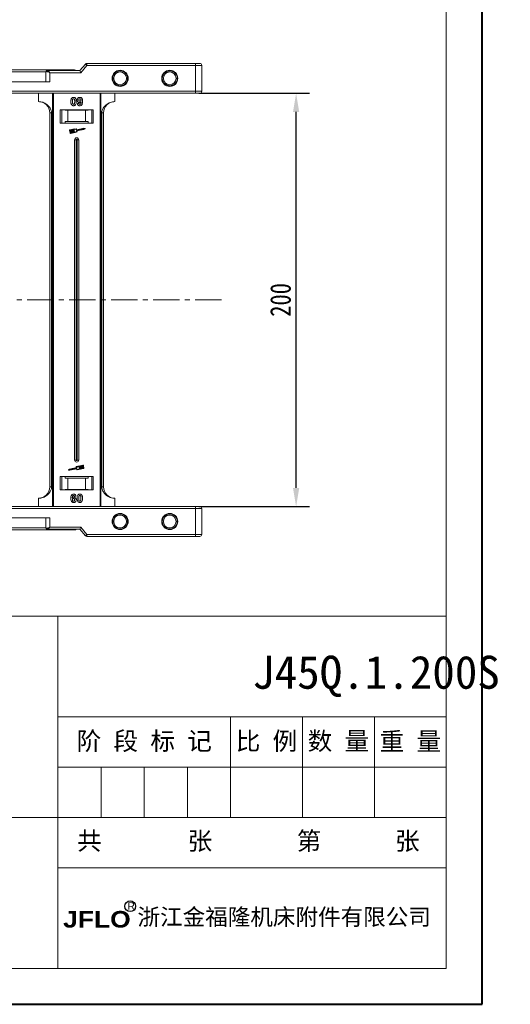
# Model space of a CAD drawing. Header units: millimetres. Extents: x -645 to 830, y -176 to 857.
# Tile 30 of 76: x 592 to 830, y -176 to 300. Entities that reach past the tile are written whole.
import ezdxf

# ---------------------------------------------------------------- set-up
doc = ezdxf.new("R2010")
doc.units = ezdxf.units.MM
doc.linetypes.add('CENTER2', pattern=[28.575, 19.05, -3.175, 3.175, -3.175])
doc.linetypes.add('CENTERX2', pattern=[20.32, 12.7, -2.54, 2.54, -2.54])
doc.layers.add('标注', color=1, linetype='Continuous', lineweight=13)
doc.layers.add('标注线', color=7, linetype='Continuous', lineweight=15)
doc.styles.get("Standard").update_dxf_attribs({"font": '仿宋_GB2312.ttf', "width": 0.8})
doc.styles.add('样式 6', font='仿宋_GB2312.ttf')
doc.dimstyles.new('副本 ISO-45.1', dxfattribs={"dimtxt": 10, "dimasz": 9, "dimexe": 6.5, "dimexo": 0.625, "dimgap": 2.5, "dimtad": 1, "dimdsep": 46, "dimtxsty": 'Standard', "dimcen": 2.5, "dimadec": 0, "dimazin": 0, "dimtfac": 1, "dimtmove": 0, "dimatfit": 3, "dimfxl": 0, "dimarcsym": 0})

# ---------------------------------------------------------------- blocks, each defined once
blk = doc.blocks.new('*D3127')
at = {"color": 0, "lineweight": -2}
for p, q in [((679.03, 264.53), (732.52, 264.53)), ((726.02, 73.53), (726.02, 255.53)), ((679.03, 64.53), (732.52, 64.53))]:
    blk.add_line(p, q, dxfattribs=at)
at = {"color": 0, "lineweight": 9}
for points in [[(724.52, 255.53), (727.52, 255.53), (726.02, 264.53)], [(724.52, 73.53), (727.52, 73.53), (726.02, 64.53)]]:
    blk.add_solid(points, dxfattribs=at)
at = {"layer": 'Defpoints', "color": 0, "lineweight": 9}
for p in [(678.41, 264.53), (726.02, 264.53), (678.41, 64.53)]:
    blk.add_point(p, dxfattribs=at)
at = {"color": 0, "lineweight": 9, "insert": (718.52, 164.53), "char_height": 10, "attachment_point": 5, "rotation": 90}
blk.add_mtext('200', dxfattribs=at)

msp = doc.modelspace()

# ---------------------------------------------------------------- linework, layer by layer
at = {"color": 7, "lineweight": 40}
for p, q in [((816.041, -176.426), (816.041, 856.588)), ((-644.786, -176.426), (816.041, -176.426))]:
    msp.add_line(p, q, dxfattribs=at)
at = {"color": 7, "lineweight": 13}
for p, q in [((798.65, -159.035), (798.65, 839.197)), ((19.49, 11.395), (798.65, 11.395)), ((172.581, -159.035), (798.65, -159.035))]:
    msp.add_line(p, q, dxfattribs=at)
at = {"color": 7, "linetype": 'Continuous', "lineweight": 15}
for p, q in [((624.11, 278.677), (621.41, 275.526)), ((621.87, 274.526), (624.87, 278.026)), ((624.87, 278.026), (624.11, 278.677)), ((624.87, 278.026), (624.87, 279.026)), ((677.41, 279.026), (624.87, 279.026)), ((624.87, 278.026), (677.41, 278.026)), ((677.41, 278.026), (677.41, 279.026)), ((677.41, 278.026), (677.41, 265.526)), ((680.41, 278.026), (677.41, 278.026)), ((680.41, 265.526), (680.41, 278.026)), ((604.973, 274.876), (586.644, 274.876)), ((604.973, 275.026), (604.973, 270.026)), ((605.482, 275.026), (604.973, 275.026)), ((621.41, 275.526), (605.855, 275.526)), ((606.973, 274.526), (621.87, 274.526)), ((606.973, 270.026), (606.973, 274.526)), ((621.41, 275.526), (621.87, 274.526)), ((586.41, 270.026), (606.973, 270.026)), ((677.41, 265.526), (586.41, 265.526)), ((677.41, 264.526), (586.41, 264.526)), ((601.41, 264.526), (601.41, 260.526)), ((608.203, 264.526), (608.203, 164.526)), ((608.622, 164.526), (608.622, 264.526)), ((631.198, 264.526), (631.198, 164.526)), ((631.617, 164.526), (631.617, 264.526)), ((638.41, 260.526), (638.41, 264.526)), ((680.41, 265.526), (677.41, 265.526)), ((677.41, 264.526), (677.41, 265.526)), ((620.269, 259.57), (621.038, 259.654)), ((606.91, 255.026), (607.795, 255.026)), ((606.91, 255.026), (606.91, 164.526)), ((607.795, 164.526), (607.795, 255.026)), ((627.91, 256.526), (611.91, 256.526)), ((611.91, 256.526), (611.91, 250.026)), ((612.66, 256.526), (612.66, 250.026)), ((614.296, 256.326), (614.296, 256.526)), ((615.66, 256.326), (614.296, 256.326)), ((615.66, 250.826), (615.66, 256.326)), ((624.16, 256.326), (615.66, 256.326)), ((624.16, 256.326), (624.16, 250.826)), ((625.523, 256.326), (624.16, 256.326)), ((625.523, 256.526), (625.523, 256.326)), ((627.16, 250.026), (627.16, 256.526)), ((627.91, 250.026), (627.91, 256.526)), ((632.024, 255.026), (632.024, 164.526)), ((632.91, 255.026), (632.024, 255.026)), ((632.91, 164.526), (632.91, 255.026)), ((611.91, 250.026), (627.91, 250.026)), ((614.296, 250.826), (615.66, 250.826)), ((614.296, 250.026), (614.296, 250.826)), ((615.66, 250.826), (624.16, 250.826)), ((624.16, 250.826), (625.523, 250.826)), ((625.523, 250.826), (625.523, 250.026)), ((616.413, 246.589), (616.705, 245.21)), ((616.528, 246.613), (616.577, 246.383)), ((618.828, 247.279), (616.549, 246.798)), ((618.816, 247.157), (616.573, 246.683)), ((616.577, 246.383), (618.659, 246.823)), ((618.684, 246.708), (616.601, 246.268)), ((616.601, 246.268), (616.662, 245.981)), ((616.662, 245.981), (618.744, 246.421)), ((618.769, 246.306), (616.686, 245.866)), ((616.686, 245.866), (616.747, 245.579)), ((616.747, 245.579), (618.829, 246.019)), ((618.853, 245.904), (616.771, 245.464)), ((616.771, 245.464), (616.819, 245.234)), ((616.889, 245.189), (619.132, 245.663)), ((616.913, 245.074), (619.192, 245.555)), ((618.694, 246.801), (618.706, 246.743)), ((618.779, 246.399), (618.791, 246.341)), ((618.864, 245.996), (618.876, 245.939)), ((619.802, 246.795), (619.708, 247.239)), ((619.893, 246.934), (619.805, 247.35)), ((623.298, 247.503), (619.837, 246.772)), ((619.981, 245.948), (619.887, 246.393)), ((619.91, 246.427), (623.371, 247.159)), ((623.297, 247.623), (619.928, 246.911)), ((620.02, 246.331), (623.419, 247.049)), ((620.114, 245.886), (620.02, 246.331)), ((623.899, 247.505), (623.297, 247.623)), ((623.74, 247.417), (623.298, 247.503)), ((623.371, 247.159), (623.74, 247.417)), ((623.419, 247.049), (623.921, 247.4)), ((618.91, 242.026), (618.91, 164.526)), ((618.91, 242.026), (619.625, 242.026)), ((619.625, 242.026), (619.625, 164.526)), ((620.195, 164.526), (620.195, 242.026)), ((620.91, 242.026), (620.195, 242.026)), ((620.91, 164.526), (620.91, 242.026)), ((606.91, 164.526), (606.91, 74.026)), ((607.795, 74.026), (607.795, 164.526)), ((608.203, 164.526), (608.203, 64.526)), ((608.622, 64.526), (608.622, 164.526)), ((618.91, 164.526), (618.91, 87.026)), ((619.625, 164.526), (619.625, 87.026)), ((620.195, 87.026), (620.195, 164.526)), ((620.91, 87.026), (620.91, 164.526)), ((631.198, 164.526), (631.198, 64.526)), ((631.617, 64.526), (631.617, 164.526)), ((632.024, 164.526), (632.024, 74.026)), ((632.91, 74.026), (632.91, 164.526)), ((619.625, 87.026), (618.91, 87.026)), ((620.91, 87.026), (620.195, 87.026)), ((616.401, 82.618), (615.899, 82.267)), ((615.921, 82.161), (616.522, 82.044)), ((616.448, 82.508), (616.079, 82.25)), ((616.079, 82.25), (616.521, 82.163)), ((619.799, 83.336), (616.401, 82.618)), ((619.91, 83.24), (616.448, 82.508)), ((616.521, 82.163), (619.983, 82.895)), ((616.522, 82.044), (619.892, 82.756)), ((619.705, 83.781), (619.799, 83.336)), ((619.839, 83.718), (619.932, 83.274)), ((619.927, 82.733), (620.015, 82.317)), ((620.017, 82.872), (620.111, 82.428)), ((622.906, 84.593), (620.628, 84.111)), ((622.93, 84.478), (620.688, 84.004)), ((620.956, 83.671), (620.943, 83.728)), ((620.966, 83.763), (623.049, 84.203)), ((623.073, 84.088), (620.99, 83.648)), ((620.992, 82.388), (623.27, 82.869)), ((621.003, 82.51), (623.246, 82.984)), ((621.04, 83.268), (621.028, 83.326)), ((621.051, 83.361), (623.134, 83.801)), ((623.158, 83.686), (621.075, 83.246)), ((621.125, 82.866), (621.113, 82.924)), ((621.136, 82.958), (623.219, 83.398)), ((623.243, 83.284), (621.16, 82.844)), ((623.049, 84.203), (623, 84.433)), ((623.134, 83.801), (623.073, 84.088)), ((623.406, 83.078), (623.115, 84.457)), ((623.219, 83.398), (623.158, 83.686)), ((623.291, 83.054), (623.243, 83.284)), ((627.91, 79.026), (611.91, 79.026)), ((611.91, 79.026), (611.91, 72.526)), ((612.66, 79.026), (612.66, 72.526)), ((614.296, 78.226), (614.296, 79.026)), ((615.66, 78.226), (614.296, 78.226)), ((615.66, 72.726), (615.66, 78.226)), ((624.16, 78.226), (615.66, 78.226)), ((624.16, 78.226), (624.16, 72.726)), ((625.523, 78.226), (624.16, 78.226)), ((625.523, 79.026), (625.523, 78.226)), ((627.16, 72.526), (627.16, 79.026)), ((627.91, 72.526), (627.91, 79.026)), ((606.91, 74.026), (607.795, 74.026)), ((611.91, 72.526), (627.91, 72.526)), ((614.296, 72.726), (615.66, 72.726)), ((614.296, 72.526), (614.296, 72.726)), ((615.66, 72.726), (624.16, 72.726)), ((624.16, 72.726), (625.523, 72.726)), ((625.523, 72.726), (625.523, 72.526)), ((632.024, 74.026), (632.91, 74.026)), ((601.41, 64.526), (601.41, 68.526)), ((619.551, 69.482), (618.782, 69.398)), ((638.41, 68.526), (638.41, 64.526)), ((586.41, 64.526), (677.41, 64.526)), ((586.41, 63.526), (677.41, 63.526)), ((677.41, 63.526), (677.41, 64.526)), ((677.41, 63.526), (677.41, 51.026)), ((677.41, 63.526), (680.41, 63.526)), ((680.41, 51.026), (680.41, 63.526)), ((606.973, 59.026), (586.41, 59.026)), ((604.973, 59.026), (604.973, 54.026)), ((606.973, 54.526), (606.973, 59.026)), ((586.644, 54.176), (604.973, 54.176)), ((605.482, 54.026), (604.973, 54.026)), ((605.643, 53.526), (605.855, 53.526)), ((605.855, 53.526), (621.41, 53.526)), ((621.87, 54.526), (606.973, 54.526)), ((621.41, 53.526), (621.87, 54.526)), ((621.41, 53.526), (624.11, 50.375)), ((624.87, 51.026), (621.87, 54.526)), ((624.11, 50.375), (624.87, 51.026)), ((677.41, 51.026), (624.87, 51.026)), ((624.87, 51.026), (624.87, 50.026)), ((624.87, 50.026), (677.41, 50.026)), ((677.41, 51.026), (680.41, 51.026)), ((677.41, 50.026), (677.41, 51.026))]:
    msp.add_line(p, q, dxfattribs=at)
at = {"color": 1, "linetype": 'CENTERX2', "lineweight": 13}
msp.add_line((689.94, 164.526), (-148.143, 164.526), dxfattribs=at)
at = {"color": 7, "lineweight": 15}
for p, q in [((610.83, -159.035), (610.83, 11.395)), ((610.83, -37.3), (798.65, -37.3)), ((694.306, -85.994), (694.306, -37.3)), ((729.087, -85.994), (729.087, -37.3)), ((763.869, -85.994), (763.869, -37.3)), ((610.83, -61.647), (798.65, -61.647)), ((631.699, -85.994), (631.699, -61.647)), ((652.568, -85.994), (652.568, -61.647)), ((673.437, -85.994), (673.437, -61.647)), ((586.483, -85.994), (798.65, -85.994)), ((610.83, -110.341), (798.65, -110.341))]:
    msp.add_line(p, q, dxfattribs=at)
at = {"color": 7, "linetype": 'Continuous', "lineweight": 15}
for centre, radius in [((640.91, 271.776), 3.9), ((640.91, 271.776), 3.1), ((664.91, 271.776), 3.9), ((664.91, 271.776), 3.1), ((640.91, 57.276), 3.9), ((640.91, 57.276), 3.1), ((664.91, 57.276), 3.9), ((664.91, 57.276), 3.1)]:
    msp.add_circle(centre, radius, dxfattribs=at)
for centre, radius, start, end in [((624.87, 278.026), 1, 90, 139.39871), ((679.41, 278.026), 1, 0, 90), ((605.473, 275.026), 0.5, 90, 180), ((605.929, 275.082), 0.451, 99.5202, 187.08135), ((618.91, 274.876), 1, 41.2946, 90), ((679.41, 265.526), 1, 270, 0), ((601.41, 255.026), 5.5, 0, 90), ((638.41, 255.026), 5.5, 90, 180), ((616.586, 246.625), 0.176, 101.9297, 191.9297), ((616.586, 246.625), 0.0587, 101.9297, 191.9297), ((616.877, 245.246), 0.176, 191.9297, 281.9297), ((616.877, 245.246), 0.0587, 191.9297, 281.9297), ((618.665, 246.795), 0.0294, 11.9297, 101.9297), ((618.677, 246.737), 0.0294, 281.9297, 11.9297), ((618.75, 246.392), 0.0294, 11.9297, 101.9297), ((618.762, 246.335), 0.0294, 281.9297, 11.9297), ((619.181, 248.077), 0.99, 248.37041, 302.16635), ((619.181, 248.077), 0.873, 246.11204, 307.44471), ((618.835, 245.99), 0.0294, 11.9297, 101.9297), ((618.847, 245.933), 0.0294, 281.9297, 11.9297), ((619.838, 244.969), 0.99, 81.69305, 135.48899), ((619.838, 244.969), 0.873, 76.41469, 137.74736), ((619.747, 247.338), 0.0587, 11.9297, 127.44471), ((619.831, 246.801), 0.0294, 191.9297, 281.9297), ((619.916, 246.399), 0.0294, 101.9297, 191.9297), ((619.921, 246.94), 0.0294, 191.9297, 281.9297), ((620.057, 245.874), 0.0587, 256.41469, 11.9297), ((623.887, 247.448), 0.0587, 304.95116, 78.90824), ((619.91, 242.026), 1, 0, 180), ((619.91, 242.026), 0.285, 0, 180), ((619.91, 87.026), 1, 180, 0), ((619.91, 87.026), 0.285, 180, 0), ((615.932, 82.219), 0.0587, 124.95116, 258.90824), ((619.763, 83.793), 0.0587, 76.41469, 191.9297), ((619.982, 84.698), 0.873, 256.41469, 317.74736), ((619.982, 84.698), 0.99, 261.69305, 315.48899), ((619.898, 82.727), 0.0294, 11.9297, 101.9297), ((619.904, 83.268), 0.0294, 281.9297, 11.9297), ((619.989, 82.866), 0.0294, 11.9297, 101.9297), ((620.072, 82.329), 0.0587, 191.9297, 307.44471), ((620.638, 81.59), 0.873, 66.11204, 127.44471), ((620.638, 81.59), 0.99, 68.37041, 122.16635), ((620.972, 83.734), 0.0294, 101.9297, 191.9297), ((620.984, 83.677), 0.0294, 191.9297, 281.9297), ((621.057, 83.332), 0.0294, 101.9297, 191.9297), ((621.069, 83.274), 0.0294, 191.9297, 281.9297), ((621.142, 82.93), 0.0294, 101.9297, 191.9297), ((621.154, 82.872), 0.0294, 191.9297, 281.9297), ((622.943, 84.42), 0.176, 11.9297, 101.9297), ((622.943, 84.42), 0.0587, 11.9297, 101.9297), ((623.234, 83.042), 0.0587, 281.9297, 11.9297), ((623.234, 83.042), 0.176, 281.9297, 11.9297), ((601.41, 74.026), 5.5, 270, 0), ((638.41, 74.026), 5.5, 180, 270), ((679.41, 63.526), 1, 0, 90), ((605.473, 54.026), 0.5, 180, 270), ((605.929, 53.971), 0.451, 172.91865, 260.4798), ((618.91, 54.176), 1, 270, 319.04573), ((624.87, 51.026), 1, 220.60129, 270), ((679.41, 51.026), 1, 270, 0)]:
    msp.add_arc(centre, radius, start, end, dxfattribs=at)
for points, knots in [([(679.41, 279.026), (679.383, 279.026), (679.341, 279.026), (679.092, 279.026), (678.834, 279.026), (678.516, 279.026), (678.05, 279.026), (677.661, 279.026), (677.41, 279.026)], [0, 0, 0, 0, 0.2394429, 0.3698071, 0.5000001, 0.6303641, 0.7605571, 1, 1, 1, 1]), ([(605.572, 275.876), (605.183, 275.876), (603.969, 275.876), (601.589, 275.876), (598.377, 275.876), (594.726, 275.876), (590.739, 275.876), (588.073, 275.876), (586.76, 275.876)], [0, 0, 0, 0, 0.0761662, 0.2372998, 0.3984073, 0.6046388, 0.8052959, 1, 1, 1, 1]), ([(606.973, 274.526), (606.703, 274.643), (606.285, 274.823), (605.786, 274.995), (605.577, 275.016), (605.482, 275.026)], [0, 0, 0, 0, 0.4984129, 0.772928, 1, 1, 1, 1]), ([(605.855, 275.526), (605.738, 275.526), (605.612, 275.526), (605.577, 275.526), (605.575, 275.526)], [0, 0, 0, 0, 0.93147, 1, 1, 1, 1]), ([(605.855, 275.526), (605.922, 275.509), (606.066, 275.474), (606.345, 275.223), (606.655, 274.894), (606.867, 274.649), (606.973, 274.526)], [0, 0, 0, 0, 0.2343503, 0.4981953, 0.748869, 1, 1, 1, 1]), ([(618.91, 275.876), (618.864, 275.876), (618.77, 275.876), (617.999, 275.876), (616.833, 275.876), (615.362, 275.876), (613.716, 275.876), (611.768, 275.876), (609.27, 275.876), (607.12, 275.876), (605.857, 275.876)], [0, 0, 0, 0, 0.1309531, 0.2659015, 0.4045794, 0.5129439, 0.6212909, 0.7319266, 0.8425444, 1, 1, 1, 1]), ([(637.31, 271.776), (637.358, 272.229), (637.433, 272.928), (637.881, 273.767), (638.346, 274.339), (638.919, 274.807), (639.758, 275.241), (640.91, 275.464), (642.061, 275.241), (642.9, 274.807), (643.473, 274.339), (643.938, 273.767), (644.387, 272.928), (644.461, 272.229), (644.51, 271.776)], [0, 0, 0, 0, 0.11972147, 0.18483695, 0.24999998, 0.31511548, 0.38027853, 0.5, 0.61972147, 0.68483695, 0.74999998, 0.81511548, 0.88027853, 1, 1, 1, 1]), ([(644.51, 271.776), (644.461, 271.323), (644.387, 270.625), (643.939, 269.785), (643.473, 269.213), (642.901, 268.745), (642.062, 268.311), (640.91, 268.089), (639.758, 268.311), (638.919, 268.745), (638.346, 269.213), (637.881, 269.785), (637.433, 270.624), (637.358, 271.323), (637.31, 271.776)], [0, 0, 0, 0, 0.11972147, 0.18483695, 0.24999998, 0.31511548, 0.38027853, 0.5, 0.61972147, 0.68483695, 0.74999998, 0.81511548, 0.88027853, 1, 1, 1, 1]), ([(661.31, 271.776), (661.358, 272.229), (661.433, 272.928), (661.881, 273.767), (662.346, 274.339), (662.919, 274.807), (663.758, 275.241), (664.91, 275.464), (666.061, 275.241), (666.9, 274.807), (667.473, 274.339), (667.938, 273.767), (668.387, 272.928), (668.461, 272.229), (668.51, 271.776)], [0, 0, 0, 0, 0.11972147, 0.18483695, 0.24999998, 0.31511548, 0.38027853, 0.5, 0.61972147, 0.68483695, 0.74999998, 0.81511548, 0.88027853, 1, 1, 1, 1]), ([(668.51, 271.776), (668.461, 271.323), (668.387, 270.625), (667.939, 269.785), (667.473, 269.213), (666.901, 268.745), (666.062, 268.311), (664.91, 268.089), (663.758, 268.311), (662.919, 268.745), (662.346, 269.213), (661.881, 269.785), (661.433, 270.624), (661.358, 271.323), (661.31, 271.776)], [0, 0, 0, 0, 0.11972147, 0.18483695, 0.24999998, 0.31511548, 0.38027853, 0.5, 0.61972147, 0.68483695, 0.74999998, 0.81511548, 0.88027853, 1, 1, 1, 1]), ([(617.089, 260.553), (617.091, 260.687), (617.097, 260.99), (617.169, 261.519), (617.309, 261.942), (617.468, 262.149), (617.485, 262.171)], [0, 0, 0, 0, 0.2367308, 0.5375555, 0.9496679, 1, 1, 1, 1]), ([(617.485, 262.171), (617.529, 262.221), (617.62, 262.323), (617.788, 262.439), (617.977, 262.522), (618.146, 262.56), (618.288, 262.575), (618.36, 262.577), (618.397, 262.577)], [0, 0, 0, 0, 0.1937762, 0.3936, 0.5878635, 0.7889077, 0.894169, 1, 1, 1, 1]), ([(618.397, 262.577), (618.532, 262.567), (618.804, 262.547), (619.157, 262.348), (619.428, 262.055), (619.68, 261.455), (619.694, 260.931), (619.705, 260.545)], [0, 0, 0, 0, 0.147566, 0.2966882, 0.4312776, 0.580404, 1, 1, 1, 1]), ([(620.166, 261.273), (620.174, 261.407), (620.189, 261.678), (620.356, 262.057), (620.636, 262.353), (621.007, 262.547), (621.282, 262.567), (621.424, 262.577)], [0, 0, 0, 0, 0.1979267, 0.3977284, 0.5974133, 0.7905838, 1, 1, 1, 1]), ([(621.424, 262.577), (621.559, 262.567), (621.831, 262.546), (622.191, 262.343), (622.483, 262.038), (622.723, 261.503), (622.777, 260.994), (622.781, 260.639), (622.782, 260.58)], [0, 0, 0, 0, 0.148288, 0.2977445, 0.4437132, 0.6077915, 0.9347078, 1, 1, 1, 1]), ([(679.41, 264.526), (679.383, 264.526), (679.341, 264.526), (679.092, 264.526), (678.834, 264.526), (678.516, 264.526), (678.05, 264.526), (677.661, 264.526), (677.41, 264.526)], [0, 0, 0, 0, 0.23944295, 0.36963586, 0.49999992, 0.63019291, 0.76055705, 1, 1, 1, 1]), ([(607.795, 255.026), (607.752, 255.417), (607.64, 256.415), (606.817, 257.87), (605.447, 259.283), (603.581, 260.319), (602.131, 260.457), (601.41, 260.526)], [0, 0, 0, 0, 0.12571337, 0.32127574, 0.5244662, 0.76348402, 1, 1, 1, 1]), ([(617.482, 258.937), (617.443, 258.991), (617.363, 259.101), (617.255, 259.338), (617.165, 259.646), (617.115, 259.983), (617.093, 260.287), (617.09, 260.464), (617.089, 260.553)], [0, 0, 0, 0, 0.11844057, 0.2393457, 0.45959323, 0.68492476, 0.84223987, 1, 1, 1, 1]), ([(618.397, 258.526), (618.33, 258.528), (618.195, 258.533), (617.997, 258.577), (617.807, 258.655), (617.662, 258.753), (617.555, 258.851), (617.506, 258.908), (617.482, 258.937)], [0, 0, 0, 0, 0.1926347, 0.388697, 0.5820148, 0.7830443, 0.8909593, 1, 1, 1, 1]), ([(617.858, 260.553), (617.859, 260.62), (617.86, 260.753), (617.866, 260.934), (617.876, 261.095), (617.89, 261.237), (617.909, 261.379), (617.932, 261.472), (617.944, 261.518)], [0, 0, 0, 0, 0.2059417, 0.4119594, 0.558149, 0.7045024, 0.8518015, 1, 1, 1, 1]), ([(618.397, 259.193), (618.329, 259.201), (618.218, 259.214), (618.09, 259.302), (617.986, 259.455), (617.893, 259.729), (617.865, 260.119), (617.86, 260.408), (617.858, 260.553)], [0, 0, 0, 0, 0.1253702, 0.2022903, 0.2791788, 0.4647576, 0.7305818, 1, 1, 1, 1]), ([(617.944, 261.518), (617.968, 261.587), (618.006, 261.699), (618.114, 261.825), (618.238, 261.892), (618.337, 261.908), (618.391, 261.91), (618.397, 261.911)], [0, 0, 0, 0, 0.33480351, 0.54256063, 0.75038199, 0.9707212, 1, 1, 1, 1]), ([(618.397, 261.911), (618.454, 261.905), (618.556, 261.895), (618.688, 261.819), (618.801, 261.671), (618.897, 261.397), (618.931, 261.004), (618.934, 260.705), (618.935, 260.553)], [0, 0, 0, 0, 0.10461361, 0.18881412, 0.27351189, 0.44412695, 0.71948087, 1, 1, 1, 1]), ([(618.85, 259.585), (618.826, 259.516), (618.788, 259.405), (618.681, 259.279), (618.559, 259.213), (618.46, 259.195), (618.405, 259.193), (618.397, 259.193)], [0, 0, 0, 0, 0.3336776, 0.5404125, 0.7472639, 0.9612091, 1, 1, 1, 1]), ([(619.309, 258.932), (619.264, 258.882), (619.174, 258.78), (619.005, 258.665), (618.817, 258.582), (618.647, 258.544), (618.506, 258.529), (618.433, 258.527), (618.397, 258.526)], [0, 0, 0, 0, 0.1937693, 0.3935642, 0.587886, 0.7891312, 0.8942826, 1, 1, 1, 1]), ([(618.935, 260.553), (618.935, 260.487), (618.934, 260.353), (618.928, 260.172), (618.918, 260.011), (618.904, 259.868), (618.885, 259.725), (618.862, 259.632), (618.85, 259.585)], [0, 0, 0, 0, 0.2052705, 0.4106164, 0.5571497, 0.7038442, 0.8514711, 1, 1, 1, 1]), ([(619.705, 260.545), (619.702, 260.412), (619.697, 260.109), (619.627, 259.59), (619.488, 259.17), (619.332, 258.963), (619.309, 258.932)], [0, 0, 0, 0, 0.2372812, 0.5385907, 0.9326774, 1, 1, 1, 1]), ([(621.348, 260.013), (621.212, 260.026), (620.94, 260.05), (620.589, 260.267), (620.322, 260.572), (620.184, 260.927), (620.171, 261.168), (620.166, 261.273)], [0, 0, 0, 0, 0.2101886, 0.42177326, 0.62360346, 0.83703437, 1, 1, 1, 1]), ([(621.366, 258.526), (621.231, 258.537), (620.985, 258.558), (620.671, 258.739), (620.429, 259.019), (620.314, 259.317), (620.278, 259.516), (620.269, 259.57)], [0, 0, 0, 0, 0.2427882, 0.4388655, 0.6348012, 0.9009361, 1, 1, 1, 1]), ([(620.935, 261.312), (620.939, 261.399), (620.946, 261.537), (621.02, 261.716), (621.13, 261.824), (621.273, 261.897), (621.379, 261.906), (621.439, 261.911)], [0, 0, 0, 0, 0.29132017, 0.46553926, 0.64163153, 0.79866396, 1, 1, 1, 1]), ([(621.478, 260.68), (621.41, 260.686), (621.284, 260.697), (621.121, 260.79), (621.01, 260.922), (620.945, 261.103), (620.939, 261.234), (620.935, 261.312)], [0, 0, 0, 0, 0.2139369, 0.3980753, 0.5830907, 0.7516657, 1, 1, 1, 1]), ([(621.038, 259.654), (621.051, 259.574), (621.072, 259.452), (621.162, 259.308), (621.267, 259.23), (621.373, 259.197), (621.44, 259.194), (621.465, 259.193)], [0, 0, 0, 0, 0.3447142, 0.5290593, 0.7142089, 0.8921959, 1, 1, 1, 1]), ([(622.071, 260.348), (622.025, 260.3), (621.931, 260.201), (621.784, 260.112), (621.657, 260.06), (621.558, 260.033), (621.454, 260.017), (621.384, 260.015), (621.348, 260.013)], [0, 0, 0, 0, 0.24349124, 0.49626585, 0.61820988, 0.7417038, 0.87015842, 1, 1, 1, 1]), ([(622.782, 260.58), (622.779, 260.447), (622.77, 260.045), (622.679, 259.489), (622.401, 258.981), (622.054, 258.678), (621.684, 258.54), (621.451, 258.53), (621.366, 258.526)], [0, 0, 0, 0, 0.1423372, 0.4291269, 0.5899433, 0.7512055, 0.9098946, 1, 1, 1, 1]), ([(621.439, 261.911), (621.507, 261.904), (621.644, 261.889), (621.818, 261.772), (621.947, 261.614), (622.004, 261.432), (622.01, 261.311), (622.012, 261.255)], [0, 0, 0, 0, 0.2079545, 0.4204057, 0.6273197, 0.8277075, 1, 1, 1, 1]), ([(621.465, 259.193), (621.519, 259.198), (621.627, 259.209), (621.779, 259.308), (621.92, 259.478), (622.03, 259.84), (622.054, 260.141), (622.071, 260.348)], [0, 0, 0, 0, 0.1120155, 0.2243547, 0.3677679, 0.565827, 1, 1, 1, 1]), ([(622.012, 261.255), (622.008, 261.176), (622, 261.043), (621.914, 260.874), (621.793, 260.764), (621.644, 260.691), (621.533, 260.684), (621.478, 260.68)], [0, 0, 0, 0, 0.2673945, 0.4472142, 0.6271221, 0.8130653, 1, 1, 1, 1]), ([(638.41, 260.526), (637.65, 260.45), (636.13, 260.297), (634.108, 259.107), (632.776, 257.557), (632.116, 256.113), (632.049, 255.32), (632.024, 255.026)], [0, 0, 0, 0, 0.2490962, 0.4982428, 0.745205, 0.90541, 1, 1, 1, 1]), ([(601.41, 68.526), (602.17, 68.603), (603.69, 68.755), (605.712, 69.945), (607.044, 71.496), (607.704, 72.94), (607.77, 73.732), (607.795, 74.026)], [0, 0, 0, 0, 0.24909619, 0.49824278, 0.74520496, 0.90540997, 1, 1, 1, 1]), ([(632.024, 74.026), (632.068, 73.635), (632.179, 72.637), (633.003, 71.183), (634.373, 69.77), (636.238, 68.733), (637.688, 68.595), (638.41, 68.526)], [0, 0, 0, 0, 0.1257134, 0.3212757, 0.5244662, 0.763484, 1, 1, 1, 1]), ([(617.038, 68.472), (617.041, 68.606), (617.05, 69.007), (617.14, 69.563), (617.418, 70.071), (617.765, 70.374), (618.135, 70.512), (618.369, 70.522), (618.453, 70.526)], [0, 0, 0, 0, 0.1423372, 0.4291269, 0.5899433, 0.7512055, 0.9098946, 1, 1, 1, 1]), ([(618.395, 66.475), (618.26, 66.485), (617.989, 66.507), (617.629, 66.708), (617.337, 67.013), (617.097, 67.549), (617.042, 68.059), (617.039, 68.414), (617.038, 68.472)], [0, 0, 0, 0, 0.1482689, 0.2976473, 0.4424214, 0.6078512, 0.9356585, 1, 1, 1, 1]), ([(618.354, 69.859), (618.3, 69.854), (618.192, 69.843), (618.04, 69.743), (617.898, 69.571), (617.79, 69.209), (617.765, 68.909), (617.749, 68.704)], [0, 0, 0, 0, 0.1120492, 0.2243802, 0.3701146, 0.5702758, 1, 1, 1, 1]), ([(617.749, 68.704), (617.795, 68.752), (617.889, 68.85), (618.035, 68.942), (618.162, 68.992), (618.261, 69.02), (618.365, 69.035), (618.436, 69.038), (618.471, 69.039)], [0, 0, 0, 0, 0.2436536, 0.4957602, 0.6178923, 0.7415029, 0.8700251, 1, 1, 1, 1]), ([(617.807, 67.797), (617.812, 67.879), (617.82, 68.015), (617.911, 68.185), (618.034, 68.294), (618.182, 68.362), (618.29, 68.369), (618.342, 68.372)], [0, 0, 0, 0, 0.27672092, 0.45687046, 0.63700743, 0.8240683, 1, 1, 1, 1]), ([(618.38, 67.142), (618.312, 67.149), (618.175, 67.163), (618, 67.28), (617.874, 67.437), (617.816, 67.62), (617.81, 67.739), (617.807, 67.797)], [0, 0, 0, 0, 0.2079047, 0.4199807, 0.6306256, 0.821735, 1, 1, 1, 1]), ([(618.342, 68.372), (618.409, 68.367), (618.534, 68.357), (618.695, 68.263), (618.814, 68.127), (618.876, 67.943), (618.881, 67.81), (618.884, 67.74)], [0, 0, 0, 0, 0.2137567, 0.3949441, 0.5765849, 0.7773109, 1, 1, 1, 1]), ([(618.782, 69.398), (618.769, 69.476), (618.75, 69.597), (618.659, 69.742), (618.554, 69.823), (618.446, 69.855), (618.38, 69.858), (618.354, 69.859)], [0, 0, 0, 0, 0.33384, 0.5245467, 0.7163724, 0.8918244, 1, 1, 1, 1]), ([(618.884, 67.74), (618.88, 67.654), (618.874, 67.517), (618.8, 67.338), (618.69, 67.229), (618.546, 67.155), (618.439, 67.146), (618.38, 67.142)], [0, 0, 0, 0, 0.28869741, 0.46355259, 0.63994173, 0.80180841, 1, 1, 1, 1]), ([(619.653, 67.779), (619.646, 67.645), (619.63, 67.375), (619.464, 66.994), (619.179, 66.694), (618.805, 66.503), (618.532, 66.484), (618.395, 66.475)], [0, 0, 0, 0, 0.1978309, 0.3972998, 0.5989102, 0.7987412, 1, 1, 1, 1]), ([(618.453, 70.526), (618.589, 70.515), (618.835, 70.496), (619.148, 70.312), (619.389, 70.035), (619.504, 69.739), (619.54, 69.539), (619.551, 69.482)], [0, 0, 0, 0, 0.24269082, 0.43900235, 0.63500599, 0.89505866, 1, 1, 1, 1]), ([(618.471, 69.039), (618.607, 69.027), (618.879, 69.002), (619.228, 68.786), (619.494, 68.485), (619.635, 68.132), (619.648, 67.888), (619.653, 67.779)], [0, 0, 0, 0, 0.2102159, 0.4219747, 0.6200164, 0.8310369, 1, 1, 1, 1]), ([(620.115, 68.507), (620.117, 68.64), (620.122, 68.944), (620.195, 69.471), (620.336, 69.891), (620.493, 70.097), (620.511, 70.12)], [0, 0, 0, 0, 0.2373811, 0.5389182, 0.9490817, 1, 1, 1, 1]), ([(621.423, 66.475), (621.287, 66.485), (621.016, 66.506), (620.662, 66.703), (620.373, 67.017), (620.14, 67.628), (620.125, 68.149), (620.115, 68.507)], [0, 0, 0, 0, 0.1475277, 0.2965695, 0.43214, 0.6087374, 1, 1, 1, 1]), ([(620.511, 70.12), (620.555, 70.17), (620.645, 70.272), (620.814, 70.388), (621.003, 70.471), (621.172, 70.509), (621.313, 70.524), (621.386, 70.525), (621.423, 70.526)], [0, 0, 0, 0, 0.1937762, 0.3936, 0.5878635, 0.7889077, 0.894169, 1, 1, 1, 1]), ([(620.884, 68.499), (620.885, 68.566), (620.886, 68.699), (620.891, 68.88), (620.901, 69.041), (620.916, 69.184), (620.934, 69.327), (620.958, 69.42), (620.97, 69.467)], [0, 0, 0, 0, 0.20527, 0.4106157, 0.5571475, 0.7038444, 0.8514751, 1, 1, 1, 1]), ([(621.423, 67.142), (621.354, 67.15), (621.244, 67.162), (621.115, 67.249), (621.013, 67.4), (620.92, 67.672), (620.89, 68.061), (620.886, 68.352), (620.884, 68.499)], [0, 0, 0, 0, 0.125351, 0.2021974, 0.2791824, 0.4597421, 0.727968, 1, 1, 1, 1]), ([(620.97, 69.467), (620.993, 69.536), (621.031, 69.648), (621.14, 69.774), (621.263, 69.84), (621.362, 69.857), (621.416, 69.859), (621.423, 69.859)], [0, 0, 0, 0, 0.3348035, 0.5425606, 0.750382, 0.9707212, 1, 1, 1, 1]), ([(621.423, 70.526), (621.489, 70.524), (621.624, 70.519), (621.822, 70.475), (622.013, 70.398), (622.157, 70.299), (622.264, 70.201), (622.313, 70.144), (622.338, 70.115)], [0, 0, 0, 0, 0.1926273, 0.3886837, 0.5820134, 0.7832006, 0.8910383, 1, 1, 1, 1]), ([(621.423, 69.859), (621.48, 69.854), (621.581, 69.843), (621.71, 69.769), (621.82, 69.629), (621.92, 69.357), (621.956, 68.961), (621.959, 68.654), (621.961, 68.499)], [0, 0, 0, 0, 0.10564606, 0.18622129, 0.26704196, 0.43154058, 0.71270762, 1, 1, 1, 1]), ([(621.875, 67.534), (621.852, 67.465), (621.814, 67.354), (621.706, 67.228), (621.585, 67.162), (621.486, 67.144), (621.431, 67.142), (621.423, 67.142)], [0, 0, 0, 0, 0.3336776, 0.5404125, 0.7472639, 0.9612091, 1, 1, 1, 1]), ([(622.334, 66.881), (622.29, 66.831), (622.2, 66.729), (622.031, 66.613), (621.842, 66.53), (621.673, 66.492), (621.532, 66.477), (621.459, 66.476), (621.423, 66.475)], [0, 0, 0, 0, 0.1937693, 0.3935642, 0.587886, 0.7891312, 0.8942826, 1, 1, 1, 1]), ([(621.961, 68.499), (621.961, 68.432), (621.96, 68.299), (621.954, 68.118), (621.944, 67.957), (621.93, 67.815), (621.911, 67.673), (621.887, 67.581), (621.875, 67.534)], [0, 0, 0, 0, 0.2059417, 0.4119594, 0.558149, 0.7045024, 0.8518015, 1, 1, 1, 1]), ([(622.73, 68.499), (622.728, 68.365), (622.723, 68.062), (622.652, 67.542), (622.515, 67.12), (622.357, 66.911), (622.334, 66.881)], [0, 0, 0, 0, 0.2366286, 0.5373614, 0.9329864, 1, 1, 1, 1]), ([(622.338, 70.115), (622.377, 70.061), (622.456, 69.951), (622.562, 69.72), (622.651, 69.424), (622.702, 69.093), (622.727, 68.783), (622.729, 68.594), (622.73, 68.499)], [0, 0, 0, 0, 0.118432, 0.2393289, 0.4494336, 0.6641784, 0.8318201, 1, 1, 1, 1]), ([(677.41, 64.526), (677.661, 64.526), (678.05, 64.526), (678.516, 64.526), (678.834, 64.526), (679.092, 64.526), (679.341, 64.526), (679.383, 64.526), (679.41, 64.526)], [0, 0, 0, 0, 0.2394429, 0.3696359, 0.4999999, 0.6301929, 0.7605571, 1, 1, 1, 1]), ([(637.31, 57.276), (637.358, 57.729), (637.433, 58.428), (637.881, 59.267), (638.346, 59.839), (638.919, 60.307), (639.758, 60.741), (640.91, 60.964), (642.061, 60.741), (642.9, 60.307), (643.473, 59.839), (643.938, 59.267), (644.387, 58.428), (644.461, 57.729), (644.51, 57.276)], [0, 0, 0, 0, 0.1197215, 0.184837, 0.25, 0.3151155, 0.3802785, 0.5, 0.6197215, 0.684837, 0.75, 0.8151155, 0.8802785, 1, 1, 1, 1]), ([(644.51, 57.276), (644.461, 56.823), (644.387, 56.125), (643.939, 55.285), (643.473, 54.713), (642.901, 54.245), (642.062, 53.811), (640.91, 53.589), (639.758, 53.811), (638.919, 54.245), (638.346, 54.713), (637.881, 55.285), (637.433, 56.124), (637.358, 56.823), (637.31, 57.276)], [0, 0, 0, 0, 0.1197215, 0.184837, 0.25, 0.3151155, 0.3802785, 0.5, 0.6197215, 0.684837, 0.75, 0.8151155, 0.8802785, 1, 1, 1, 1]), ([(661.31, 57.276), (661.358, 57.729), (661.433, 58.428), (661.881, 59.267), (662.346, 59.839), (662.919, 60.307), (663.758, 60.741), (664.91, 60.964), (666.061, 60.741), (666.9, 60.307), (667.473, 59.839), (667.938, 59.267), (668.387, 58.428), (668.461, 57.729), (668.51, 57.276)], [0, 0, 0, 0, 0.1197215, 0.184837, 0.25, 0.3151155, 0.3802785, 0.5, 0.6197215, 0.684837, 0.75, 0.8151155, 0.8802785, 1, 1, 1, 1]), ([(668.51, 57.276), (668.461, 56.823), (668.387, 56.125), (667.939, 55.285), (667.473, 54.713), (666.901, 54.245), (666.062, 53.811), (664.91, 53.589), (663.758, 53.811), (662.919, 54.245), (662.346, 54.713), (661.881, 55.285), (661.433, 56.124), (661.358, 56.823), (661.31, 57.276)], [0, 0, 0, 0, 0.1197215, 0.184837, 0.25, 0.3151155, 0.3802785, 0.5, 0.6197215, 0.684837, 0.75, 0.8151155, 0.8802785, 1, 1, 1, 1]), ([(586.76, 53.176), (588.073, 53.176), (590.739, 53.176), (594.727, 53.176), (598.373, 53.176), (601.6, 53.176), (603.946, 53.176), (605.225, 53.176), (605.64, 53.176)], [0, 0, 0, 0, 0.1944844, 0.3949143, 0.6008774, 0.7618194, 0.9227353, 1, 1, 1, 1]), ([(605.482, 54.026), (605.577, 54.036), (605.786, 54.058), (606.285, 54.229), (606.703, 54.41), (606.973, 54.526)], [0, 0, 0, 0, 0.2270634, 0.5015869, 1, 1, 1, 1]), ([(606.973, 54.526), (606.867, 54.403), (606.655, 54.159), (606.345, 53.829), (606.066, 53.579), (605.922, 53.543), (605.855, 53.526)], [0, 0, 0, 0, 0.2515188, 0.5017844, 0.7656323, 1, 1, 1, 1]), ([(605.857, 53.176), (606.261, 53.176), (607.566, 53.176), (610.357, 53.176), (613.163, 53.176), (615.361, 53.176), (616.834, 53.176), (617.999, 53.176), (618.77, 53.176), (618.864, 53.176), (618.91, 53.176)], [0, 0, 0, 0, 0.04950076, 0.15984321, 0.38025524, 0.48835012, 0.59642747, 0.73477581, 0.86938859, 1, 1, 1, 1]), ([(677.41, 50.026), (677.661, 50.026), (678.05, 50.026), (678.516, 50.026), (678.834, 50.026), (679.092, 50.026), (679.341, 50.026), (679.383, 50.026), (679.41, 50.026)], [0, 0, 0, 0, 0.2394429, 0.3698071, 0.5000001, 0.6303641, 0.7605571, 1, 1, 1, 1])]:
    msp.add_open_spline(points, degree=3, knots=knots, dxfattribs=at)
at = {"layer": '标注', "color": 7, "lineweight": 30}
msp.add_circle((645.785, -128.963), 2.617, dxfattribs=at)

# ---------------------------------------------------------------- texts
at = {"color": 7, "insert": (704.768, -7.685), "char_height": 16.00898, "attachment_point": 1, "style": '样式 6'}
msp.add_mtext('J45Q.1.200S', dxfattribs=at)
at = {"color": 7, "linetype": 'CENTER2', "lineweight": 18, "char_height": 8.73217, "width": 94.33295, "attachment_point": 1, "style": '样式 6'}
for s, insert in [('{\\fSimSun|b0|i0|c134|p2;  共       张}', (608.173, -92.958)), ('{\\fSimSun|b0|i0|c134|p2;  第      张}', (714.412, -92.958))]:
    msp.add_mtext(s, dxfattribs=dict(at, insert=insert))
at = {"layer": '标注', "color": 7, "lineweight": 9, "attachment_point": 1, "style": '样式 6'}
for s, insert, char_height, width in [('{\\fArial|b0|i0|c0|p32;R}', (644.447, -127.077), 3.58491, 2.55807), ('{\\fArial Black|b0|i0|c0|p34;JFLO}', (613.323, -131.258), 8.00203, 78.58123), ('{\\fSimHei|b0|i0|c134|p2;浙江金福隆机床附件有限公司}', (649.312, -130.122), 8.00203, 150.73849)]:
    msp.add_mtext(s, dxfattribs=dict(at, insert=insert, char_height=char_height, width=width))
at = {"layer": '标注线', "color": 7, "lineweight": 18, "char_height": 8.7322, "attachment_point": 5, "style": '样式 6'}
for s, insert, width in [('阶 段 标 记', (652.568, -49.473), 83.47587), ('比 例', (711.696, -49.473), 34.78161), ('数 量', (746.478, -49.473), 34.78161), ('重 量', (781.26, -49.473), 34.78161)]:
    msp.add_mtext(s, dxfattribs=dict(at, insert=insert, width=width))

# ---------------------------------------------------------------- dimensions: what is measured, and where the dimension line sits
at = {"color": 5, "lineweight": 9}
dim = msp.add_linear_dim(base=(726.015, 264.526), p1=(678.41, 64.526), p2=(678.41, 264.526), angle=90, dimstyle='副本 ISO-45.1', dxfattribs=at)
dim.commit()
dim.dimension.update_dxf_attribs({"geometry": '*D3127', "text_midpoint": (718.515, 164.526)})

doc.saveas('drawing.dxf')
